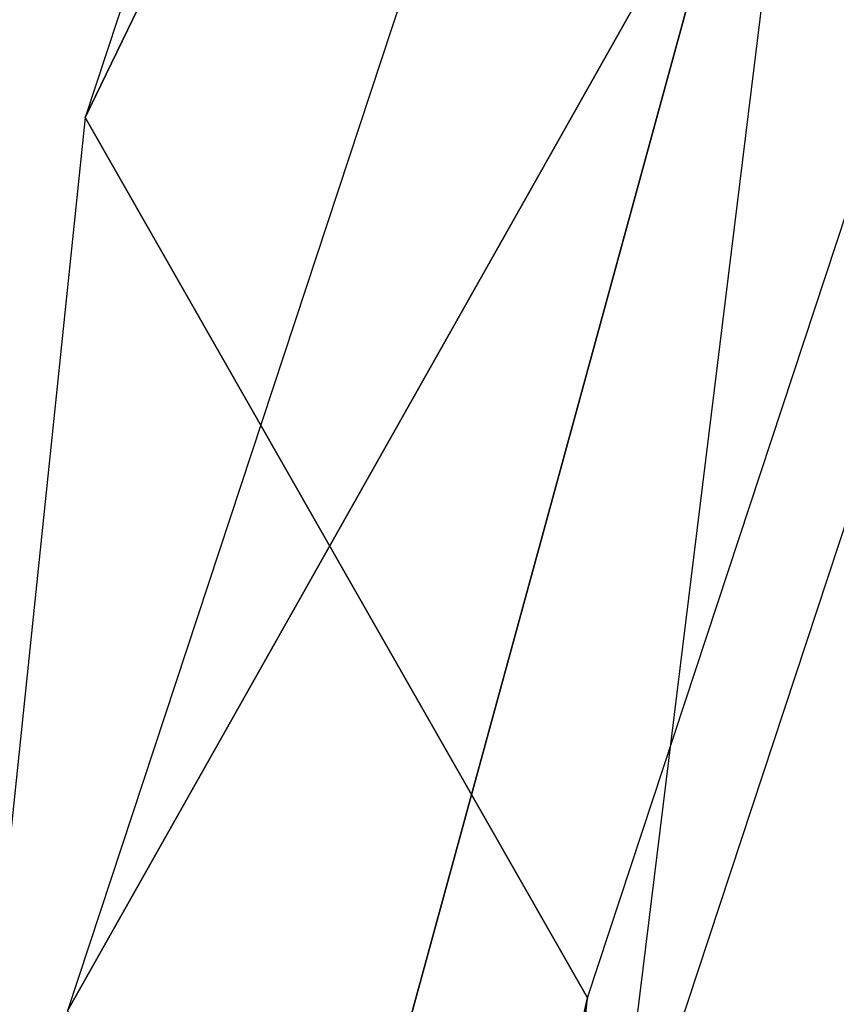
# Model space of a CAD drawing. Header units: millimetres. Extents: x 22 to 177, y -71 to 54.
# Tile 186 of 256: x 65.987 to 66.609, y -43.46 to -42.711. Entities that reach past the tile are written whole.
import ezdxf

# ---------------------------------------------------------------- set-up
doc = ezdxf.new("R2010")
doc.units = ezdxf.units.MM
doc.header["$LTSCALE"] = 25.4
doc.layers.get('0').update_dxf_attribs({"true_color": 0xff5454})

# ---------------------------------------------------------------- blocks, each defined once
blk = doc.blocks.new('PROFILE-IRIS-LED-20W-9004-9005-9006-9007.STL#2')
at = {"color": 18, "true_color": 0x000000}
mesh = blk.add_polyface(dxfattribs=at)
corners = [(66.36227, -8.45543, 121.83384), (67.61766, -8.51881, 121.26537), (95.51465, -60.93885, 48.43997)]
mesh.append_faces([[corners[k] for k in face] for face in [(0, 1, 2)]], dxfattribs={"color": 18})
mesh = blk.add_polyface(dxfattribs=at)
corners = [(67.92688, -38.88802, 12.62601), (66.03711, -42.7854, 16.20603), (66.41943, -43.45497, 15.26605), (67.54456, -38.21844, 13.566)]
mesh.append_faces([[corners[k] for k in face] for face in [(0, 1, 2), (1, 0, 3)]], dxfattribs={"vtx0": -1, "color": 18})
mesh = blk.add_polyface(dxfattribs=at)
corners = [(68.10092, -39.78296, 11.08796), (66.0237, -43.46492, 15.11218), (66.56986, -44.42145, 13.76935), (67.55476, -38.82642, 12.43079)]
mesh.append_faces([[corners[k] for k in face] for face in [(0, 1, 2), (1, 0, 3)]], dxfattribs={"vtx0": -1, "color": 18})
mesh = blk.add_polyface(dxfattribs=at)
corners = [(68.15506, -40.4675, 9.84546), (66.17439, -44.43139, 13.61558), (66.6004, -45.17748, 12.56817), (67.72905, -39.72141, 10.89286)]
mesh.append_faces([[corners[k] for k in face] for face in [(0, 1, 2), (1, 0, 3)]], dxfattribs={"vtx0": -1, "color": 18})
mesh = blk.add_polyface(dxfattribs=at)
corners = [(68.10222, -41.12632, 8.5619), (66.09654, -45.19014, 12.37225), (66.5175, -45.92739, 11.33727), (67.68126, -40.38908, 9.59688)]
mesh.append_faces([[corners[k] for k in face] for face in [(0, 1, 2), (1, 0, 3)]], dxfattribs={"vtx0": -1, "color": 18})
mesh = blk.add_polyface(dxfattribs=at)
corners = [(66.59832, -42.32358, 16.10532), (65.55985, -46.11712, 20.31703), (66.02956, -46.93974, 19.1622), (66.12861, -41.50096, 17.26016)]
mesh.append_faces([[corners[k] for k in face] for face in [(0, 1, 2), (1, 0, 3)]], dxfattribs={"vtx0": -1, "color": 18})
mesh = blk.add_polyface(dxfattribs=at)
corners = [(67.7704, -42.22932, 7.88823), (66.00351, -46.3968, 11.46259), (66.32552, -46.96076, 10.67088), (67.44839, -41.66537, 8.67994)]
mesh.append_faces([[corners[k] for k in face] for face in [(0, 1, 2), (1, 0, 3)]], dxfattribs={"vtx0": -1, "color": 18})
mesh = blk.add_polyface(dxfattribs=at)
corners = [(66.41943, -43.45497, 15.26605), (65.564, -47.32637, 19.24825), (65.94631, -47.99594, 18.30827), (66.03711, -42.7854, 16.20603)]
mesh.append_faces([[corners[k] for k in face] for face in [(0, 1, 2), (1, 0, 3)]], dxfattribs={"vtx0": -1, "color": 18})
mesh = blk.add_polyface(dxfattribs=at)
corners = [(66.21216, -43.96862, 22.71965), (66.26052, -47.53445, 26.99311), (66.6772, -48.2642, 25.96865), (65.79548, -43.23886, 23.74411)]
mesh.append_faces([[corners[k] for k in face] for face in [(0, 1, 2), (1, 0, 3)]], dxfattribs={"vtx0": -1, "color": 18})

msp = doc.modelspace()

# ---------------------------------------------------------------- block references
at = {"color": 0}
msp.add_blockref('PROFILE-IRIS-LED-20W-9004-9005-9006-9007.STL#2', (0, 0), dxfattribs=at)

doc.saveas('drawing.dxf')
